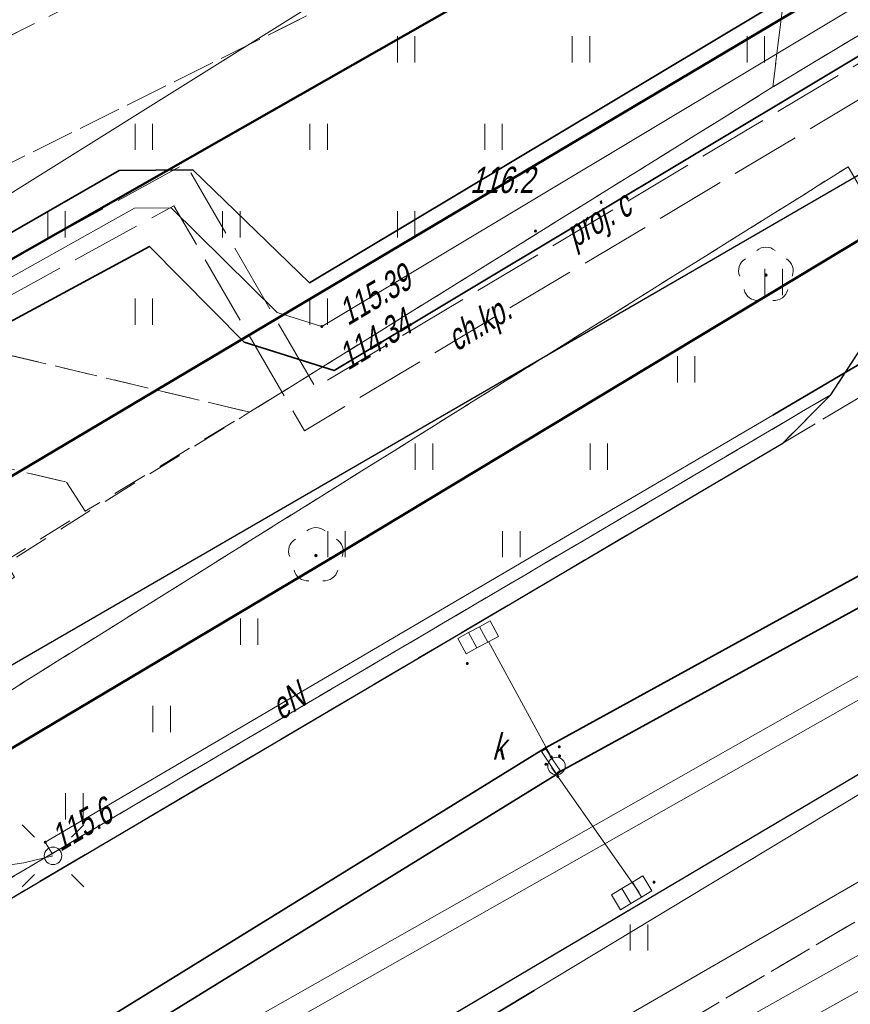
# Model space of a CAD drawing. Extents: x 7463256 to 7464485, y 5957341 to 5958260.
# Tile 229 of 256: x 7464170 to 7464194, y 5957916 to 5957944. Entities that reach past the tile are written whole.
import ezdxf
from ezdxf.enums import TextEntityAlignment as Align

# ---------------------------------------------------------------- set-up
doc = ezdxf.new("R2010")
doc.units = 0
doc.header["$MEASUREMENT"] = 0
for name, pattern in [('1.5_0.5', [2, 1.5, -0.5]), ('218-500', [1, 0.5, -0.5]), ('l219_500', [0]), ('mz1.0_0.5', [1.5, 1, -0.5]), ('mz2.0_0.5', [2.5, 2, -0.5])]:
    doc.linetypes.add(name, pattern=pattern)
doc.layers.get('0').update_dxf_attribs({"color": 2, "linetype": 'CONTINUOUS', "lineweight": 5})
for name, color, linetype in [('203-Punkt załamania granicy działki nie stabilizowany', 7, 'CONTINUOUS'), ('218-Granica użytku', 7, 'CONTINUOUS'), ('219-Linia granicy', 7, 'CONTINUOUS'), ('chodnik (powierzchnia)', 7, 'CONTINUOUS'), ('chodnik (powierzchnia)-Atr17', 7, 'CONTINUOUS'), ('drzewo liściaste (punkt)', 7, 'CONTINUOUS'), ('jezdnia (powierzchnia)', 7, 'CONTINUOUS'), ('kratka ściekowa (punkt)', 7, 'CONTINUOUS'), ('krawężnik (linia)', 7, 'CONTINUOUS'), ('latarnia na słupie lub maszcie (punkt)', 7, 'CONTINUOUS'), ('przewód ciepłowniczy (linia)', 7, 'CONTINUOUS'), ('przewód ciepłowniczy - projektowany lub w budowie (linia) - ob. projektowany', 7, 'CONTINUOUS'), ('przewód ciepłowniczy - projektowany lub w budowie (linia) - ob. projektowany-Atr1', 7, 'CONTINUOUS'), ('przewód elektroenergetyczny (linia)', 7, 'CONTINUOUS'), ('przewód elektroenergetyczny (linia)-Atr1', 7, 'CONTINUOUS'), ('przewód kanalizacyjny (linia)', 7, 'CONTINUOUS'), ('przewód telekomunikacyjny (linia)', 7, 'CONTINUOUS'), ('przewód wodociągowy (linia)', 7, 'CONTINUOUS'), ('punkt o określonej wysokości (sieć ciepłownicza)', 7, 'CONTINUOUS'), ('punkt o określonej wysokości (sieć ciepłownicza)-Atr2', 7, 'CONTINUOUS'), ('punkt o określonej wysokości (sieć ciepłownicza)-Atr3', 7, 'CONTINUOUS'), ('punkt o określonej wysokości (sieć elektroenergetyczna)', 7, 'CONTINUOUS'), ('punkt o określonej wysokości (sieć elektroenergetyczna)-Atr2', 7, 'CONTINUOUS'), ('punkt o określonej wysokości (sieć kanalizacyjna)', 7, 'CONTINUOUS'), ('punkt wysokościowy naturalny', 7, 'CONTINUOUS'), ('punkt wysokościowy naturalny-Atr2', 7, 'CONTINUOUS'), ('rura ochronna - przewód ciepłowniczy (linia)', 7, 'CONTINUOUS'), ('rura ochronna - przewód elektroenergetyczny (linia)', 7, 'CONTINUOUS'), ('rura ochronna - przewód kanalizacyjny (linia)', 7, 'CONTINUOUS'), ('studzienka okrągła - przewód kanalizacyjny (punkt)', 7, 'CONTINUOUS'), ('studzienka okrągła - przewód kanalizacyjny (punkt)-Atr17', 7, 'CONTINUOUS'), ('słup (punkt)', 7, 'CONTINUOUS'), ('trawnik (powierzchnia)', 7, 'CONTINUOUS'), ('trawnik (powierzchnia) - symbol', 7, 'CONTINUOUS')]:
    doc.layers.add(name, color=color, linetype=linetype)
doc.styles.get("Standard").update_dxf_attribs({"font": 'txt', "width": 0.75})

# ---------------------------------------------------------------- blocks, each defined once
blk = doc.blocks.new('PW01')
at = {"linetype": 'Continuous', "lineweight": 13}
h = blk.add_hatch(color=0, dxfattribs=at)
edge = h.paths.add_edge_path()
edge.add_arc((0, 0), 0.045, 0, 360)
blk = doc.blocks.new('SM04')
at = {"color": 0, "linetype": 'Continuous', "lineweight": 13}
blk.add_circle((0, 0), 0.25, dxfattribs=at)
blk = doc.blocks.new('SM011')
at = {"color": 0, "linetype": 'Continuous', "lineweight": 13}
for p, q in [((-0.53, 0.531), (-0.883, 0.884)), ((0.531, 0.531), (0.884, 0.884)), ((-0.53, -0.53), (-0.883, -0.883)), ((0.531, -0.53), (0.884, -0.883))]:
    blk.add_line(p, q, dxfattribs=at)
blk = doc.blocks.new('OP021')
at = {"linetype": 'Continuous', "lineweight": 13}
h = blk.add_hatch(color=0, dxfattribs=at)
edge = h.paths.add_edge_path()
edge.add_arc((0, 0), 0.05, 0, 360)
at = {"color": 0, "linetype": 'Continuous', "lineweight": 13}
for centre, start, end in [((0, 0.4), 49.272, 130.728), ((-0.38, 0.124), 121.308, 202.548), ((0.38, 0.124), 337.452, 58.692), ((-0.235, -0.324), 193.221, 274.871), ((0.235, -0.324), 265.129, 346.779)]:
    blk.add_arc(centre, 0.4, start, end, dxfattribs=at)
blk = doc.blocks.new('US05')
at = {"color": 0, "linetype": 'Continuous', "lineweight": 13}
for p, q in [((-0.525, -0.25), (-0.525, 0.25)), ((-0.525, 0.25), (-0.175, 0.25)), ((-0.175, -0.25), (-0.175, 0.25)), ((-0.175, 0.25), (0.175, 0.25)), ((0.175, -0.25), (0.175, 0.25)), ((0.175, 0.25), (0.525, 0.25)), ((0.525, -0.25), (0.525, 0.25)), ((-0.525, -0.25), (-0.175, -0.25)), ((-0.175, -0.25), (0.175, -0.25)), ((0.175, -0.25), (0.525, -0.25))]:
    blk.add_line(p, q, dxfattribs=at)
blk = doc.blocks.new('US15')
at = {"color": 0, "linetype": 'Continuous', "lineweight": 13}
blk.add_circle((0, 0), 0.25, dxfattribs=at)
blk = doc.blocks.new('TU04')
at = {"color": 0, "linetype": 'Continuous', "lineweight": 13}
for p, q in [((0, 0), (0, 0.75)), ((0.5, 0), (0.5, 0.75))]:
    blk.add_line(p, q, dxfattribs=at)
blk = doc.blocks.new('203')
at = {"linetype": 'Continuous', "lineweight": 0}
h = blk.add_hatch(color=0, dxfattribs=at)
edge = h.paths.add_edge_path()
edge.add_arc((0, 0), 0.045, 0, 360)

msp = doc.modelspace()

# ---------------------------------------------------------------- linework, layer by layer
at = {"layer": '218-Granica użytku', "color": 3, "linetype": '218-500', "lineweight": 18, "flags": 128}
for points in [[(7464151.71, 5957927), (7464192.32, 5957950.14)], [(7464204.53, 5957944.16), (7464179.34, 5957928.98)], [(7464179.34, 5957928.98), (7464165.68, 5957920.85)]]:
    msp.add_lwpolyline(points, dxfattribs=at)
at = {"layer": '219-Linia granicy', "color": 3, "linetype": 'l219_500', "lineweight": 50, "flags": 128}
for points in [[(7464222.76, 5957967.48), (7464151.71, 5957927)], [(7464204.36, 5957951.63), (7464164.41, 5957927.89)], [(7464204.53, 5957944.16), (7464179.34, 5957928.98)], [(7464179.34, 5957928.98), (7464165.68, 5957920.85)]]:
    msp.add_lwpolyline(points, dxfattribs=at)
at = {"layer": 'chodnik (powierzchnia)', "color": 7, "linetype": 'mz1.0_0.5', "lineweight": 18, "flags": 128}
for points in [[(7464294.106, 5957928.378), (7464293.31, 5957932.18), (7464291.64, 5957942.35), (7464290.62, 5957949.86), (7464290.26, 5957952.77), (7464289.76, 5957954.42), (7464288.79, 5957956.15), (7464286.64, 5957958.86), (7464285.42, 5957960.15), (7464284.08, 5957960.82), (7464282.44, 5957961.24), (7464281.14, 5957961.2), (7464280.15, 5957961.2), (7464279.07, 5957961.11), (7464277.63, 5957960.7), (7464264.52, 5957954.61), (7464264.18, 5957946.72), (7464255.04, 5957947.17), (7464255.09, 5957949.01), (7464247.41, 5957943.79), (7464214.75, 5957924.65), (7464208.21, 5957920.72), (7464179.52, 5957903.95), (7464178.3, 5957906.23), (7464177.92, 5957907.77), (7464183.95, 5957911.31), (7464186.42, 5957913.9), (7464226.37, 5957937.55), (7464226.22, 5957937.81), (7464241.73, 5957946.9), (7464242.03, 5957946.4), (7464275.86, 5957965.57), (7464275.55, 5957966.1), (7464279.68, 5957966.6), (7464282.67, 5957966.24), (7464286.48, 5957964.87), (7464288.7, 5957963.43), (7464291.04, 5957961.16), (7464292.71, 5957958.8), (7464293.61, 5957956.95), (7464294.07, 5957955.56), (7464295.17, 5957946.64), (7464295.41, 5957944.67), (7464296.35, 5957938.67), (7464297.39, 5957932.65), (7464297.119, 5957930.05)], [(7464154.754, 5957961.667), (7464157.49, 5957956.12), (7464162.39, 5957946.1), (7464164.8, 5957941.26), (7464187.59, 5957952.59), (7464187.96, 5957953.95), (7464187.23, 5957954.59), (7464186.32, 5957955), (7464185.34, 5957955.06), (7464184.41, 5957954.75), (7464183.45, 5957956.68)], [(7464183.45, 5957956.68), (7464184.7, 5957957.22), (7464186.57, 5957957.22), (7464188.37, 5957956.49), (7464189.96, 5957954.85), (7464190.86, 5957953.12), (7464195.04, 5957944.6), (7464195.13, 5957944.35), (7464192, 5957942.47), (7464192.38, 5957945.63), (7464190.41, 5957949.65), (7464187.83, 5957950.98), (7464182.18, 5957948.16), (7464178.7, 5957944.52), (7464166.26, 5957938.34), (7464167.73, 5957935.38), (7464177.04, 5957933.17), (7464172.33, 5957930.34), (7464171.8, 5957931.17), (7464160.85, 5957933.77), (7464158.45, 5957922.8), (7464158.99, 5957922), (7464155.21, 5957919.49), (7464155.09, 5957919.48), (7464156.06, 5957925.01), (7464154.03, 5957928.32), (7464147.42, 5957939.09), (7464139.405, 5957952.305)]]:
    msp.add_lwpolyline(points, dxfattribs=at)
msp.add_lwpolyline([(7464195.69, 5957937.54), (7464194.15, 5957940.19), (7464192.88, 5957939.39), (7464164.15, 5957921.43), (7464159.64, 5957918.78), (7464159.27, 5957915.79), (7464160.31, 5957914.02), (7464193.66, 5957933.67), (7464192.28, 5957932.28), (7464160.57, 5957913.58), (7464156.76, 5957911.33), (7464155.59, 5957911.35), (7464154.03, 5957911.87), (7464152.74, 5957912.55), (7464154.22, 5957913.92), (7464155.21, 5957919.49), (7464159.03, 5957921.87), (7464172.37, 5957930.29), (7464176.94, 5957933.11), (7464192.1, 5957942.53), (7464195.13, 5957944.35), (7464195.78, 5957942.14)], close=True, dxfattribs=at)
at = {"layer": 'jezdnia (powierzchnia)', "color": 7, "linetype": '1.5_0.5', "lineweight": 18, "flags": 128}
for points in [[(7464435.78, 5957969.39), (7464432.43, 5957972.86), (7464429.42, 5957974.41), (7464426.04, 5957975.11), (7464423.57, 5957975.29), (7464415.47, 5957975.65), (7464371.24, 5957977.61), (7464365.3, 5957977.72), (7464358.84, 5957977.54), (7464346.65, 5957976.28), (7464334.12, 5957974.86), (7464314.08, 5957972.37), (7464311.27, 5957971.79), (7464308.65, 5957970.79), (7464306.54, 5957969.49), (7464304.63, 5957967.74), (7464302.38, 5957964.84), (7464301.74, 5957963.57), (7464301.19, 5957962.16), (7464300.69, 5957960.13), (7464300.42, 5957957.35), (7464300.44, 5957956.63), (7464301.34, 5957947.07), (7464297.39, 5957932.65), (7464296.35, 5957938.67), (7464295.41, 5957944.67), (7464295.17, 5957946.64), (7464294.07, 5957955.56), (7464293.61, 5957956.95), (7464292.71, 5957958.8), (7464291.04, 5957961.16), (7464288.7, 5957963.43), (7464286.48, 5957964.87), (7464282.67, 5957966.24), (7464279.68, 5957966.6), (7464275.55, 5957966.1), (7464272.53, 5957965.24), (7464268.15, 5957963.7), (7464261.6, 5957961.09), (7464256.13, 5957958.63), (7464254.19, 5957957.73), (7464203.13, 5957927.95), (7464201.44, 5957926.95), (7464180.61, 5957914.62), (7464165.37, 5957905.54), (7464161.93, 5957903.53), (7464100.25, 5957867.28), (7464064.71, 5957846.22), (7464055.2, 5957840.55), (7464053.84, 5957839.49), (7464052.69, 5957837.84), (7464051.91, 5957836.3), (7464051.31, 5957834.34), (7464051.05, 5957832.31), (7464051.31, 5957830.32), (7464051.63, 5957829.49), (7464053.32, 5957826.48), (7464047.06, 5957824.65), (7464046.37, 5957825.86), (7464044.81, 5957827.52), (7464043.6, 5957828.27), (7464042.09, 5957829.03), (7464040.11, 5957829.49), (7464038.12, 5957829.49), (7464036.05, 5957829.05), (7464034.47, 5957828.33), (7463990.77, 5957802.57), (7463984.67, 5957799.1), (7463963.97, 5957788.11), (7463953.9, 5957782.45), (7463916.77, 5957760.61), (7463915.43, 5957759.41), (7463915.19, 5957759.06), (7463914.98, 5957758.7), (7463914.81, 5957758.32), (7463914.66, 5957757.92), (7463914.55, 5957757.51), (7463914.48, 5957757.1), (7463914.44, 5957756.68), (7463914.43, 5957756.26), (7463914.83, 5957754.63), (7463915.69, 5957753.07), (7463915.97, 5957752.41), (7463916.13, 5957752.13), (7463917.59, 5957749.55), (7463915.13, 5957748.12), (7463913.12, 5957750.74), (7463911.87, 5957752.81), (7463910.63, 5957754.01), (7463910.25, 5957754.23), (7463909.85, 5957754.42), (7463909.44, 5957754.57), (7463909.02, 5957754.68), (7463908.58, 5957754.76), (7463908.15, 5957754.79), (7463907.71, 5957754.78), (7463907.27, 5957754.73), (7463905.57, 5957754.08), (7463866.26, 5957731.41), (7463858.61, 5957727.02), (7463857.72, 5957725.98), (7463855.16, 5957717.14), (7463854.76, 5957719.2), (7463853.89, 5957720.78), (7463852.79, 5957721.69), (7463851.14, 5957722.42), (7463850.42, 5957722.32), (7463846.1, 5957719.79), (7463840.56, 5957716.65), (7463836.11, 5957713.89), (7463831.61, 5957710.47), (7463828.31, 5957707.66), (7463822.22, 5957701.89), (7463817.3, 5957696.82), (7463812.7, 5957691.61), (7463812.45, 5957691.34), (7463806.98, 5957684.37), (7463803.64, 5957679.75), (7463801.45, 5957676.28), (7463793.55, 5957663.48), (7463792.86, 5957661.7), (7463792.97, 5957659.75), (7463793.77, 5957657.97), (7463795.13, 5957656.54), (7463794.29, 5957652.43), (7463792.69, 5957652.63), (7463790.95, 5957652.54), (7463789.5, 5957652.32), (7463787.98, 5957651.93), (7463786.22, 5957650.98), (7463785.18, 5957649.81), (7463783.63, 5957647.28), (7463741.4, 5957578.12), (7463740.09, 5957575.93), (7463739.68, 5957574.67), (7463739.8, 5957572.76), (7463740.25, 5957571.39), (7463740.85, 5957570.49), (7463741.87, 5957569.43), (7463743.26, 5957568.37), (7463741.42, 5957565.08), (7463740.12, 5957565.67), (7463738.77, 5957566.02), (7463737.29, 5957566.06), (7463735.98, 5957565.85), (7463734.34, 5957565.14), (7463733.02, 5957564.22), (7463732.29, 5957563.18), (7463701.08, 5957512.16), (7463700.31, 5957510.77), (7463700.32, 5957510.77), (7463696.94, 5957505.36), (7463687.39, 5957489.52), (7463687.14, 5957489.11), (7463686.89, 5957488.7), (7463686.65, 5957488.29), (7463686.42, 5957487.87), (7463686.19, 5957487.45), (7463685.97, 5957487.02), (7463685.76, 5957486.59), (7463685.55, 5957486.16), (7463685.35, 5957485.73), (7463685.15, 5957485.29), (7463684.96, 5957484.85), (7463684.77, 5957484.4), (7463684.58, 5957483.96), (7463684.39, 5957483.51), (7463684.21, 5957483.06), (7463684.03, 5957482.61), (7463683.85, 5957482.17), (7463683.67, 5957481.72), (7463683.5, 5957481.27), (7463683.32, 5957480.81), (7463683.15, 5957480.36), (7463682.98, 5957479.91), (7463682.81, 5957479.45), (7463682.65, 5957479), (7463682.49, 5957478.54), (7463682.32, 5957478.08), (7463682.17, 5957477.62), (7463682.01, 5957477.15), (7463681.86, 5957476.69), (7463681.71, 5957476.22), (7463681.56, 5957475.76), (7463681.41, 5957475.29), (7463681.27, 5957474.82), (7463681.13, 5957474.35), (7463681, 5957473.88), (7463680.87, 5957473.41), (7463680.74, 5957472.94), (7463680.61, 5957472.47), (7463680.48, 5957471.99), (7463680.36, 5957471.52), (7463680.25, 5957471.05), (7463680.13, 5957470.57), (7463680.02, 5957470.09), (7463679.91, 5957469.61), (7463679.81, 5957469.12), (7463679.71, 5957468.64), (7463679.61, 5957468.16), (7463679.52, 5957467.67), (7463679.42, 5957467.19), (7463679.33, 5957466.7), (7463679.25, 5957466.22), (7463679.16, 5957465.73), (7463679.08, 5957465.25), (7463679, 5957464.76), (7463678.93, 5957464.27), (7463678.85, 5957463.78), (7463678.78, 5957463.28), (7463678.72, 5957462.79), (7463678.65, 5957462.3), (7463678.59, 5957461.81), (7463678.53, 5957461.31), (7463678.47, 5957460.82), (7463678.42, 5957460.33), (7463678.36, 5957459.83), (7463678.31, 5957459.34), (7463678.26, 5957458.84), (7463678.22, 5957458.35), (7463678.17, 5957457.85), (7463678.13, 5957457.36), (7463678.09, 5957456.86), (7463678.05, 5957456.37), (7463678.02, 5957455.87), (7463677.99, 5957455.41), (7463677.96, 5957454.94), (7463677.93, 5957454.48), (7463677.91, 5957454.01), (7463677.89, 5957453.55), (7463677.87, 5957453.08), (7463677.86, 5957452.62), (7463677.85, 5957452.15), (7463677.84, 5957451.69), (7463677.84, 5957451.22), (7463677.84, 5957450.76), (7463677.85, 5957450.29), (7463677.86, 5957449.83), (7463677.87, 5957449.36), (7463670.59, 5957467.12), (7463670.68, 5957467.58), (7463670.78, 5957468.04), (7463670.89, 5957468.5), (7463670.99, 5957468.96), (7463671.11, 5957469.42), (7463671.22, 5957469.87), (7463671.34, 5957470.33), (7463671.46, 5957470.78), (7463671.59, 5957471.24), (7463671.72, 5957471.69), (7463671.86, 5957472.14), (7463672, 5957472.59), (7463672.14, 5957473.04), (7463673.46, 5957477.28), (7463673.58, 5957477.76), (7463673.68, 5957478.24), (7463673.77, 5957478.73), (7463673.84, 5957479.22), (7463673.89, 5957479.71), (7463673.93, 5957480.2), (7463673.95, 5957480.7), (7463673.95, 5957481.19), (7463673.93, 5957481.63), (7463673.91, 5957482.08), (7463673.86, 5957482.52), (7463673.81, 5957482.96), (7463673.74, 5957483.4), (7463673.66, 5957483.84), (7463673.57, 5957484.28), (7463673.47, 5957484.71), (7463673.35, 5957485.14), (7463673.2, 5957485.61), (7463673.02, 5957486.08), (7463672.82, 5957486.54), (7463672.6, 5957486.99), (7463672.36, 5957487.42), (7463672.1, 5957487.85), (7463671.82, 5957488.26), (7463671.52, 5957488.66), (7463671.25, 5957489.02), (7463670.95, 5957489.36), (7463670.64, 5957489.68), (7463670.3, 5957489.97), (7463669.95, 5957490.25), (7463669.57, 5957490.5), (7463669.19, 5957490.73), (7463668.78, 5957490.93), (7463668.37, 5957491.1), (7463667.96, 5957491.31), (7463667.54, 5957491.51), (7463667.12, 5957491.7), (7463666.7, 5957491.89), (7463666.27, 5957492.06), (7463665.84, 5957492.23), (7463665.41, 5957492.38), (7463664.97, 5957492.53), (7463642.84, 5957508.24), (7463669.89, 5957497.69), (7463670.31, 5957497.52), (7463670.74, 5957497.36), (7463671.18, 5957497.22), (7463671.62, 5957497.11), (7463672.07, 5957497.01), (7463672.52, 5957496.93), (7463672.97, 5957496.87), (7463673.43, 5957496.83), (7463673.89, 5957496.8), (7463674.34, 5957496.8), (7463674.8, 5957496.82), (7463675.3, 5957496.85), (7463675.79, 5957496.9), (7463676.29, 5957496.96), (7463676.78, 5957497.02), (7463677.27, 5957497.1), (7463677.76, 5957497.19), (7463678.25, 5957497.29), (7463678.74, 5957497.4), (7463679.22, 5957497.52), (7463679.7, 5957497.65), (7463680.18, 5957497.79), (7463680.66, 5957497.94), (7463681.12, 5957498.11), (7463681.59, 5957498.29), (7463682.05, 5957498.49), (7463682.49, 5957498.71), (7463682.94, 5957498.94), (7463683.37, 5957499.19), (7463683.81, 5957499.43), (7463684.24, 5957499.68), (7463684.65, 5957499.96), (7463685.06, 5957500.25), (7463685.45, 5957500.55), (7463685.83, 5957500.88), (7463686.2, 5957501.21), (7463686.55, 5957501.56), (7463686.89, 5957501.93), (7463688.47, 5957503.86), (7463689.58, 5957505.52), (7463695.05, 5957514.51), (7463697.35, 5957517.63), (7463699.52, 5957521.26), (7463701.68, 5957524.9), (7463703.98, 5957528.54), (7463706.45, 5957532.61), (7463709.76, 5957538.71), (7463712.45, 5957543.07), (7463719.87, 5957554.72), (7463722.1, 5957558.36), (7463724.25, 5957562.41), (7463732.9, 5957576.65), (7463767.27, 5957632.9), (7463796.54, 5957680.74), (7463799.31, 5957684.89), (7463802.28, 5957688.92), (7463805.13, 5957692.62), (7463808.07, 5957696.14), (7463812, 5957700.58), (7463813.05, 5957701.59), (7463815.17, 5957703.91), (7463818.63, 5957707.32), (7463821.81, 5957710.38), (7463824, 5957712.35), (7463825.06, 5957713.31), (7463827.47, 5957715.22), (7463831.55, 5957718.14), (7463834.51, 5957720.09), (7463871.58, 5957742.02), (7463872.84, 5957742.74), (7463873.73, 5957743.25), (7463884.95, 5957749.82), (7463947.94, 5957787.04), (7463958.13, 5957793.13), (7463978.66, 5957805.82), (7463992.86, 5957814.5), (7464021.02, 5957831.03), (7464036.35, 5957840.19), (7464045.52, 5957845.62), (7464072.76, 5957861.89), (7464098.08, 5957876.78), (7464143.2, 5957903.29), (7464143.83, 5957904.35), (7464144.42, 5957906.04), (7464144.87, 5957907.87), (7464144.93, 5957908.37), (7464145, 5957909.96), (7464144.74, 5957911.42), (7464152.37, 5957912.8), (7464152.74, 5957912.55), (7464154.03, 5957911.87), (7464155.59, 5957911.35), (7464156.76, 5957911.33), (7464160.57, 5957913.58), (7464192.28, 5957932.28), (7464213.7, 5957945.07), (7464214.43, 5957945.48), (7464238.65, 5957959.71), (7464249.15, 5957965.6), (7464251.26, 5957966.66), (7464253.69, 5957967.84), (7464257.35, 5957969.46), (7464261.98, 5957971.33), (7464263.31, 5957972), (7464273.13, 5957975.13), (7464277.92, 5957976.24), (7464280.42, 5957977.04), (7464282.71, 5957978.14), (7464285.69, 5957980.47), (7464287.52, 5957982.76), (7464288.9, 5957985.47), (7464289.81, 5957990.22), (7464289.57, 5957993.19), (7464288.87, 5958000.11), (7464295.35, 5958000.29), (7464295.83, 5957995.88), (7464296.53, 5957992.32), (7464297.86, 5957989.04), (7464299.36, 5957986.74), (7464301.71, 5957984.36), (7464305.3, 5957982.36), (7464307.82, 5957981.66), (7464311.17, 5957981.45), (7464364.74, 5957987.95), (7464391.32, 5957991.11), (7464398.1, 5957991.95), (7464414.27, 5957994.02), (7464414.84, 5957994.09), (7464425.44, 5957995.47), (7464427.97, 5957995.83), (7464434.5, 5957997.95), (7464434.9, 5957998.22), (7464435.3, 5957998.5), (7464435.68, 5957998.8), (7464436.05, 5957999.11), (7464436.4, 5957999.44), (7464436.74, 5957999.78), (7464437.07, 5958000.13), (7464437.39, 5958000.5), (7464437.69, 5958000.88), (7464437.97, 5958001.27), (7464438.24, 5958001.67), (7464438.49, 5958002.08), (7464438.73, 5958002.5), (7464438.95, 5958002.94), (7464439.15, 5958003.37), (7464439.33, 5958003.82), (7464439.5, 5958004.28), (7464439.65, 5958004.74), (7464439.78, 5958005.2), (7464439.89, 5958005.67), (7464439.98, 5958006.15), (7464440.05, 5958006.62), (7464440.11, 5958007.1), (7464440.14, 5958007.59), (7464440.16, 5958008.07), (7464437.87, 5957962.55), (7464436.62, 5957968.02)], [(7464186.57, 5957957.22), (7464194.99, 5957959.1), (7464195.47, 5957957.29), (7464199.92, 5957948.42), (7464200.55, 5957947.67), (7464202.06, 5957946), (7464203.99, 5957944.69), (7464206.27, 5957943.8), (7464208.82, 5957943.6), (7464211.77, 5957944.13), (7464213.7, 5957945.07), (7464192.28, 5957932.28), (7464193.66, 5957933.67), (7464195, 5957935.73), (7464195.69, 5957937.54), (7464195.78, 5957942.14), (7464195.13, 5957944.35), (7464195.04, 5957944.6), (7464190.86, 5957953.12), (7464189.96, 5957954.85), (7464188.37, 5957956.49)]]:
    msp.add_lwpolyline(points, close=True, dxfattribs=at)
at = {"layer": 'krawężnik (linia)', "color": 7, "linetype": 'Continuous', "lineweight": 25, "flags": 128}
for points in [[(7464192.28, 5957932.28), (7464193.66, 5957933.67), (7464195, 5957935.73), (7464195.69, 5957937.54), (7464195.78, 5957942.14), (7464195.13, 5957944.35), (7464195.04, 5957944.6), (7464190.86, 5957953.12), (7464189.96, 5957954.85), (7464188.37, 5957956.49), (7464186.57, 5957957.22), (7464184.7, 5957957.22), (7464183.45, 5957956.68), (7464181.4, 5957955.8), (7464172.13, 5957951.11), (7464162.39, 5957946.1), (7464157.49, 5957956.12), (7464154.754, 5957961.667)], [(7464152.37, 5957912.8), (7464152.74, 5957912.55), (7464154.03, 5957911.87), (7464155.59, 5957911.35), (7464156.76, 5957911.33), (7464160.57, 5957913.58), (7464192.28, 5957932.28)], [(7464180.61, 5957914.62), (7464201.44, 5957926.95)]]:
    msp.add_lwpolyline(points, dxfattribs=at)
at = {"layer": 'przewód ciepłowniczy (linia)', "color": 212, "linetype": 'Continuous', "lineweight": 18, "flags": 128}
msp.add_lwpolyline([(7464144.67, 5957914.18), (7464152.78, 5957919.57), (7464163.58, 5957926.77), (7464167.76, 5957929.54), (7464167.86, 5957930.68), (7464166.35, 5957934.1), (7464166.64, 5957935.03), (7464173.74, 5957939), (7464174.79, 5957939.01), (7464177.82, 5957936.02), (7464179.1, 5957935.62), (7464197.47, 5957946.64)], dxfattribs=at)
at = {"layer": 'przewód ciepłowniczy - projektowany lub w budowie (linia) - ob. projektowany', "color": 212, "linetype": 'mz2.0_0.5', "lineweight": 18, "flags": 128}
for points in [[(7463827.45, 5957686.81), (7463846.51, 5957707.33), (7463837.98, 5957727.66), (7463921.05, 5957775.08), (7463942.95, 5957787.9), (7463968.43, 5957803.38), (7463962.63, 5957813.37), (7463990.1, 5957829.4), (7463996.25, 5957818.66), (7464026.15, 5957837.03), (7464036.53, 5957843.58), (7464048.34, 5957851.03), (7464051.52, 5957852.92), (7464069.07, 5957863.22), (7464072.1, 5957864.8), (7464075.65, 5957866.88), (7464079.8, 5957868.9), (7464096.3, 5957878.8), (7464114.52, 5957889.73), (7464110.7, 5957895.89), (7464137.6, 5957910.6), (7464169.07, 5957928.77), (7464165.42, 5957934.93), (7464175.2, 5957940.28), (7464178.92, 5957933.88), (7464207.9, 5957951.17), (7464220.7, 5957958.86), (7464224.58, 5957961.12), (7464228.92, 5957963.56), (7464232.65, 5957965.56), (7464236.86, 5957967.74), (7464243.8, 5957971.13), (7464248.79, 5957973.41), (7464251.98, 5957974.81), (7464257.04, 5957976.93), (7464262.4, 5957979.02)], [(7463828.18, 5957686.27), (7463847.57, 5957707.15), (7463839.12, 5957727.27), (7463921.5, 5957774.3), (7463943.41, 5957787.13), (7463969.65, 5957803.07), (7463963.86, 5957813.04), (7463989.77, 5957828.16), (7463995.93, 5957817.4), (7464026.63, 5957836.27), (7464046.58, 5957848.86), (7464051.98, 5957852.14), (7464069.5, 5957862.44), (7464072.54, 5957864.01), (7464076.07, 5957866.09), (7464080.23, 5957868.1), (7464099.97, 5957879.95), (7464115.76, 5957889.43), (7464111.96, 5957895.55), (7464138.04, 5957909.82), (7464163.77, 5957924.67), (7464170.31, 5957928.45), (7464166.67, 5957934.59), (7464174.87, 5957939.07), (7464178.6, 5957932.64), (7464202.44, 5957946.87), (7464216.91, 5957955.5), (7464219.67, 5957957.19), (7464222.67, 5957958.98), (7464226.35, 5957961.09), (7464229.83, 5957963.03), (7464233.13, 5957964.8), (7464240.24, 5957968.41), (7464245.86, 5957971.1), (7464249.49, 5957972.74), (7464256.37, 5957975.68), (7464262.76, 5957978.18)]]:
    msp.add_lwpolyline(points, dxfattribs=at)
at = {"layer": 'przewód elektroenergetyczny (linia)', "color": 1, "linetype": 'Continuous', "lineweight": 18, "flags": 128}
for points in [[(7464189.6, 5957914.91), (7464207.87, 5957925.18), (7464212.54, 5957928.93), (7464229.74, 5957939.11), (7464232.32, 5957940.66), (7464233.86, 5957941.54), (7464246.62, 5957949.3), (7464257.16, 5957955.16), (7464268.97, 5957961.24), (7464272.52, 5957962.1), (7464273.14, 5957963.12), (7464269.34, 5957974.93), (7464268.33, 5957978.14), (7464265.66, 5957986.6), (7464268.6, 5957988.07), (7464279.25, 5957993.38), (7464278.5, 5958006.65), (7464281.93, 5958010.7), (7464280.64, 5958029.86), (7464280.01, 5958046.34), (7464279.85, 5958056.1), (7464280.18, 5958072.69)], [(7464266.05, 5957961.48), (7464265.37, 5957961.61), (7464264.94, 5957961.94), (7464260.27, 5957959.99), (7464256.2, 5957958.02), (7464255.79, 5957957.04), (7464255.19, 5957957.42), (7464254.22, 5957957.07), (7464252.54, 5957952.62), (7464241.08, 5957945.49), (7464237.94, 5957943.59), (7464236.46, 5957943.36), (7464232.28, 5957940.35), (7464223.35, 5957935.13), (7464212.01, 5957929.7), (7464205.03, 5957925.95), (7464202.84, 5957925.45), (7464201.65, 5957926.12), (7464198.17, 5957924.42), (7464196.21, 5957923.29), (7464175.39, 5957910.73), (7464156.87, 5957899.7), (7464130.34, 5957884.29)], [(7463940.57, 5957795.91), (7463943.95, 5957798.07), (7463947.77, 5957800.52), (7463956.72, 5957805.44), (7463968.14, 5957811.88), (7463974.88, 5957815.77), (7463989.87, 5957824.65), (7463994.07, 5957827.04), (7463997.53, 5957829.04), (7464004.46, 5957833.04), (7464015.08, 5957839.22), (7464033.55, 5957850.74), (7464041.34, 5957855.23), (7464060.73, 5957867.36), (7464076.97, 5957878.65), (7464094.2, 5957890.23), (7464099.12, 5957893.51), (7464116.3, 5957904.7), (7464136.98, 5957918.51), (7464147.1, 5957924.98), (7464187.29, 5957950.12)], [(7464171.4, 5957920.53), (7464171.19, 5957920.87), (7464192, 5957933.08), (7464207.26, 5957942.07), (7464208.24, 5957942.47)], [(7464142.1, 5957903.95), (7464142.71, 5957904.25), (7464147.51, 5957906.94), (7464152.73, 5957909.94), (7464153.09, 5957910.13), (7464153.58, 5957910.72), (7464153.06, 5957910.76), (7464152.73, 5957909.94), (7464153.36, 5957910.01), (7464155.63, 5957911.65), (7464161.56, 5957915.38), (7464166.67, 5957918.13), (7464170.13, 5957920.21), (7464170.58, 5957920.28), (7464171.41, 5957920.48)]]:
    msp.add_lwpolyline(points, dxfattribs=at)
at = {"layer": 'przewód kanalizacyjny (linia)', "color": 34, "linetype": 'CONTINUOUS', "lineweight": 18}
for p, q in [((7464185.502, 5957923.542), (7464185.382, 5957923.462)), ((7464185.382, 5957923.462), (7464185.59, 5957923.15)), ((7464185.502, 5957923.542), (7464185.71, 5957923.23)), ((7464185.798, 5957922.838), (7464185.59, 5957923.15)), ((7464185.918, 5957922.918), (7464185.71, 5957923.23)), ((7464185.918, 5957922.918), (7464185.798, 5957922.838))]:
    msp.add_line(p, q, dxfattribs=at)
at = {"layer": 'przewód kanalizacyjny (linia)', "color": 34, "linetype": 'Continuous', "lineweight": 18, "flags": 128}
for points in [[(7464150.07, 5957901.7), (7464185.37, 5957923.49), (7464185.5, 5957923.57), (7464213.36, 5957938.87), (7464232.12, 5957949.79), (7464232.9, 5957950.23), (7464241.48, 5957954.66), (7464273.2, 5957973.22), (7464288.69, 5957976.51), (7464310.31, 5957979.71), (7464351.8, 5957982.4)], [(7464351.82, 5957981.6), (7464310.39, 5957978.91), (7464288.83, 5957975.73), (7464273.5, 5957972.46), (7464241.86, 5957953.96), (7464233.28, 5957949.53), (7464232.52, 5957949.09), (7464213.76, 5957938.17), (7464213.26, 5957937.89), (7464185.92, 5957922.89), (7464185.81, 5957922.81), (7464150.49, 5957901.02)], [(7464173.71, 5957913.87), (7464193.7, 5957925.21), (7464209.57, 5957934.15)], [(7464209.87, 5957933.63), (7464194, 5957924.69), (7464174.01, 5957913.35)], [(7464185.63, 5957923.37), (7464183.87, 5957926.61)], [(7464185.67, 5957923.01), (7464188.18, 5957919.43)]]:
    msp.add_lwpolyline(points, dxfattribs=at)
at = {"layer": 'przewód telekomunikacyjny (linia)', "color": 30, "linetype": 'Continuous', "lineweight": 18, "flags": 128}
msp.add_lwpolyline([(7464178.87, 5957910.73), (7464199.4, 5957922.6), (7464215.62, 5957931.99), (7464230.4, 5957940.49), (7464232.32, 5957941.6), (7464234.01, 5957942.57), (7464249.62, 5957952.37), (7464258.15, 5957954.81), (7464273.4, 5957960.43), (7464282.01, 5957963.56), (7464283.17, 5957974.44), (7464285.69, 5957993.89), (7464285.09, 5958001.57), (7464283.85, 5958014.89), (7464282.72, 5958034.96), (7464281.93, 5958046.64), (7464281.45, 5958054.64), (7464281.96, 5958068.36)], dxfattribs=at)
at = {"layer": 'przewód wodociągowy (linia)', "color": 5, "linetype": 'Continuous', "lineweight": 18, "flags": 128}
msp.add_lwpolyline([(7464298.12, 5957983.2), (7464300.61, 5957970.9), (7464300.28, 5957967.23), (7464299.01, 5957966.34), (7464283.7, 5957965.92), (7464274.37, 5957965.48), (7464264.12, 5957958.35), (7464249.79, 5957949.28), (7464233.47, 5957938.83), (7464232.32, 5957938.07), (7464230.24, 5957936.71), (7464216.39, 5957928.84), (7464189.47, 5957913.84), (7464179.3, 5957908.16), (7464160.78, 5957897.05), (7464138.46, 5957883.82), (7464127.58, 5957877.37), (7464115.46, 5957870.01), (7464096.12, 5957858.53), (7464070.54, 5957843.96)], dxfattribs=at)
at = {"layer": 'rura ochronna - przewód ciepłowniczy (linia)', "color": 212, "linetype": 'Continuous', "lineweight": 35, "flags": 128}
for points in [[(7464200.44, 5957946.96), (7464179.45, 5957934.36), (7464176.88, 5957935.17), (7464174.17, 5957937.91), (7464167.56, 5957934.34), (7464168.9, 5957931.19), (7464168.7, 5957928.91), (7464153.49, 5957918.79), (7464129.26, 5957902.62)], [(7464128.46, 5957904.63), (7464166.81, 5957930.17), (7464165.13, 5957933.85), (7464165.71, 5957935.72), (7464173.3, 5957940.08), (7464175.41, 5957940.1), (7464178.75, 5957936.87), (7464194.5, 5957946.31)]]:
    msp.add_lwpolyline(points, dxfattribs=at)
at = {"layer": 'rura ochronna - przewód elektroenergetyczny (linia)', "color": 6, "linetype": 'Continuous', "lineweight": 30}
msp.add_lwpolyline([(7464151.87, 5957915.32), (7464195.57, 5957940.61), (7464203.62, 5957945.37), (7464229.74, 5957959.95), (7464232.32, 5957961.55), (7464233.33, 5957962.18), (7464239.64, 5957966.21), (7464255.1, 5957974.33), (7464270.49, 5957980.06), (7464271.31, 5957978.17), (7464280.5, 5957980.57), (7464282.5, 5957981.87), (7464285.07, 5957985.6), (7464286.39, 5957991.9), (7464285.15, 5958007.08), (7464283.8, 5958022.91), (7464282.96, 5958033.02), (7464282.31, 5958044.83), (7464282.28, 5958057.45), (7464282.34, 5958063.66)], dxfattribs=at)
at = {"layer": 'rura ochronna - przewód elektroenergetyczny (linia)', "color": 1, "linetype": 'Continuous', "lineweight": 35, "flags": 128}
for points in [[(7464192, 5957933.08), (7464207.26, 5957942.07)], [(7464185.17, 5957916.63), (7464173.85, 5957909.81), (7464167.22, 5957905.86)]]:
    msp.add_lwpolyline(points, dxfattribs=at)
at = {"layer": 'rura ochronna - przewód kanalizacyjny (linia)', "color": 34, "linetype": 'Continuous', "lineweight": 35, "flags": 128}
for points in [[(7464150.07, 5957901.7), (7464185.37, 5957923.49), (7464185.5, 5957923.57), (7464213.36, 5957938.87), (7464232.12, 5957949.79), (7464232.9, 5957950.23), (7464241.48, 5957954.66), (7464273.2, 5957973.22), (7464288.69, 5957976.51), (7464310.31, 5957979.71), (7464351.8, 5957982.4)], [(7464351.82, 5957981.6), (7464310.39, 5957978.91), (7464288.83, 5957975.73), (7464273.5, 5957972.46), (7464241.86, 5957953.96), (7464233.28, 5957949.53), (7464232.52, 5957949.09), (7464213.76, 5957938.17), (7464213.26, 5957937.89), (7464185.92, 5957922.89), (7464185.81, 5957922.81), (7464150.49, 5957901.02)]]:
    msp.add_lwpolyline(points, dxfattribs=at)
at = {"layer": 'trawnik (powierzchnia)', "color": 7, "linetype": 'mz1.0_0.5', "lineweight": 18, "flags": 128}
for points in [[(7464184.41, 5957954.75), (7464185.34, 5957955.06), (7464186.32, 5957955), (7464187.23, 5957954.59), (7464187.96, 5957953.95), (7464187.59, 5957952.59), (7464164.8, 5957941.26), (7464162.39, 5957946.1), (7464172.13, 5957951.11), (7464181.4, 5957955.8), (7464183.45, 5957956.68)], [(7464190.41, 5957949.65), (7464192.38, 5957945.63), (7464192, 5957942.47), (7464177.04, 5957933.17), (7464167.73, 5957935.38), (7464166.26, 5957938.34), (7464178.7, 5957944.52), (7464182.18, 5957948.16), (7464187.83, 5957950.98)], [(7464195.69, 5957937.54), (7464195, 5957935.73), (7464193.66, 5957933.67), (7464160.31, 5957914.02), (7464159.27, 5957915.79), (7464159.64, 5957918.78), (7464164.15, 5957921.43), (7464192.88, 5957939.39), (7464194.15, 5957940.19)], [(7464226.37, 5957937.55), (7464186.42, 5957913.9), (7464183.95, 5957911.31), (7464177.92, 5957907.77), (7464177.92, 5957909.48), (7464178.34, 5957911.31), (7464179.05, 5957912.8), (7464180.61, 5957914.62), (7464201.44, 5957926.95), (7464203.68, 5957928.04), (7464224.84, 5957937.14), (7464226.22, 5957937.81)], [(7464171.8, 5957931.17), (7464172.33, 5957930.34), (7464158.99, 5957922), (7464158.45, 5957922.8), (7464160.85, 5957933.77)]]:
    msp.add_lwpolyline(points, close=True, dxfattribs=at)

# ---------------------------------------------------------------- block references
at = {"layer": '203-Punkt załamania granicy działki nie stabilizowany', "color": 3, "linetype": 'Continuous', "lineweight": 18}
msp.add_blockref('203', (7464179.34, 5957928.98), dxfattribs=at)
at = {"layer": 'drzewo liściaste (punkt)', "color": 94, "linetype": 'Continuous', "lineweight": 13}
for p in [(7464191.8, 5957937.09), (7464178.93, 5957929.07)]:
    msp.add_blockref('OP021', p, dxfattribs=at)
at = {"layer": 'kratka ściekowa (punkt)', "color": 7, "linetype": 'Continuous', "lineweight": 18}
for p, rotation in [((7464183.57, 5957926.73), 28.26), ((7464187.96, 5957919.42), 31.019)]:
    msp.add_blockref('US05', p, dxfattribs=dict(at, rotation=rotation))
at = {"layer": 'latarnia na słupie lub maszcie (punkt)', "color": 7, "linetype": 'Continuous', "lineweight": 18}
msp.add_blockref('SM011', (7464171.41, 5957920.48), dxfattribs=at)
at = {"layer": 'punkt o określonej wysokości (sieć ciepłownicza)', "color": 212, "linetype": 'Continuous', "lineweight": 13}
msp.add_blockref('PW01', (7464179.1, 5957935.62), dxfattribs=at)
at = {"layer": 'punkt o określonej wysokości (sieć elektroenergetyczna)', "color": 1, "linetype": 'Continuous', "lineweight": 13}
msp.add_blockref('PW01', (7464171.19, 5957920.87), dxfattribs=at)
at = {"layer": 'punkt o określonej wysokości (sieć kanalizacyjna)', "color": 34, "linetype": 'Continuous', "lineweight": 13}
for p, rotation in [((7464183.26, 5957925.98), 28.26), ((7464188.6, 5957919.73), 31.019)]:
    msp.add_blockref('PW01', p, dxfattribs=dict(at, rotation=rotation))
for p in [(7464185.89, 5957923.6), (7464185.66, 5957923.31), (7464185.9, 5957923.34), (7464185.51, 5957923.1), (7464185.85, 5957922.75)]:
    msp.add_blockref('PW01', p, dxfattribs=at)
at = {"layer": 'punkt wysokościowy naturalny', "color": 7, "linetype": 'Continuous', "lineweight": 13}
msp.add_blockref('PW01', (7464185.21, 5957938.35), dxfattribs=at)
at = {"layer": 'studzienka okrągła - przewód kanalizacyjny (punkt)', "color": 34, "linetype": 'Continuous', "lineweight": 18}
msp.add_blockref('US15', (7464185.81, 5957923.05), dxfattribs=at)
at = {"layer": 'słup (punkt)', "color": 7, "linetype": 'Continuous', "lineweight": 18}
msp.add_blockref('SM04', (7464171.41, 5957920.48), dxfattribs=at)
at = {"layer": 'trawnik (powierzchnia) - symbol', "color": 7, "linetype": 'Continuous', "lineweight": 18}
for p in [(7464181.26, 5957943.17), (7464186.26, 5957943.17), (7464191.26, 5957943.17), (7464173.76, 5957940.67), (7464178.76, 5957940.67), (7464183.76, 5957940.67), (7464171.26, 5957938.17), (7464176.26, 5957938.17), (7464181.26, 5957938.17), (7464191.77, 5957936.52), (7464173.76, 5957935.67), (7464178.76, 5957935.67), (7464189.27, 5957934.02), (7464181.77, 5957931.52), (7464186.77, 5957931.52), (7464179.27, 5957929.02), (7464184.27, 5957929.02), (7464176.77, 5957926.52), (7464174.27, 5957924.02), (7464171.77, 5957921.52), (7464187.92, 5957917.77)]:
    msp.add_blockref('TU04', p, dxfattribs=at)

# ---------------------------------------------------------------- texts
at = {"layer": 'chodnik (powierzchnia)-Atr17', "color": 7, "oblique": 15, "width": 0.72}
msp.add_text('ch.kp.', height=0.75, rotation=31.496, dxfattribs=at).set_placement((7464182.95, 5957934.89))
at = {"layer": 'przewód ciepłowniczy - projektowany lub w budowie (linia) - ob. projektowany-Atr1', "color": 212, "oblique": 15, "width": 0.72}
msp.add_text('proj. c', height=0.75, rotation=30.819, dxfattribs=at).set_placement((7464186.14, 5957938.18), align=Align.MIDDLE_LEFT)
at = {"layer": 'przewód elektroenergetyczny (linia)-Atr1', "color": 1, "oblique": 15, "width": 0.72}
msp.add_text('eN', height=0.75, rotation=32.59, dxfattribs=at).set_placement((7464177.93, 5957924.34))
at = {"layer": 'punkt o określonej wysokości (sieć ciepłownicza)-Atr2', "color": 212, "oblique": 15, "width": 0.72}
msp.add_text('115.39', height=0.75, rotation=30.959, dxfattribs=at).set_placement((7464179.65, 5957935.95), align=Align.MIDDLE_LEFT)
at = {"layer": 'punkt o określonej wysokości (sieć ciepłownicza)-Atr3', "color": 212, "oblique": 15, "width": 0.72}
msp.add_text('114.34', height=0.75, rotation=30.959, dxfattribs=at).set_placement((7464179.65, 5957934.675), align=Align.MIDDLE_LEFT)
at = {"layer": 'punkt o określonej wysokości (sieć elektroenergetyczna)-Atr2', "color": 1, "oblique": 15, "width": 0.72}
msp.add_text('115.6', height=0.75, rotation=30.43, dxfattribs=at).set_placement((7464171.62, 5957920.59))
at = {"layer": 'punkt wysokościowy naturalny-Atr2', "color": 7, "oblique": 15, "width": 0.72}
msp.add_text('116.2', height=0.75, dxfattribs=at).set_placement((7464183.34, 5957939.44))
at = {"layer": 'studzienka okrągła - przewód kanalizacyjny (punkt)-Atr17', "color": 34, "oblique": 15, "width": 0.72}
msp.add_text('k', height=0.75, dxfattribs=at).set_placement((7464183.97, 5957923.23))

doc.saveas('drawing.dxf')
